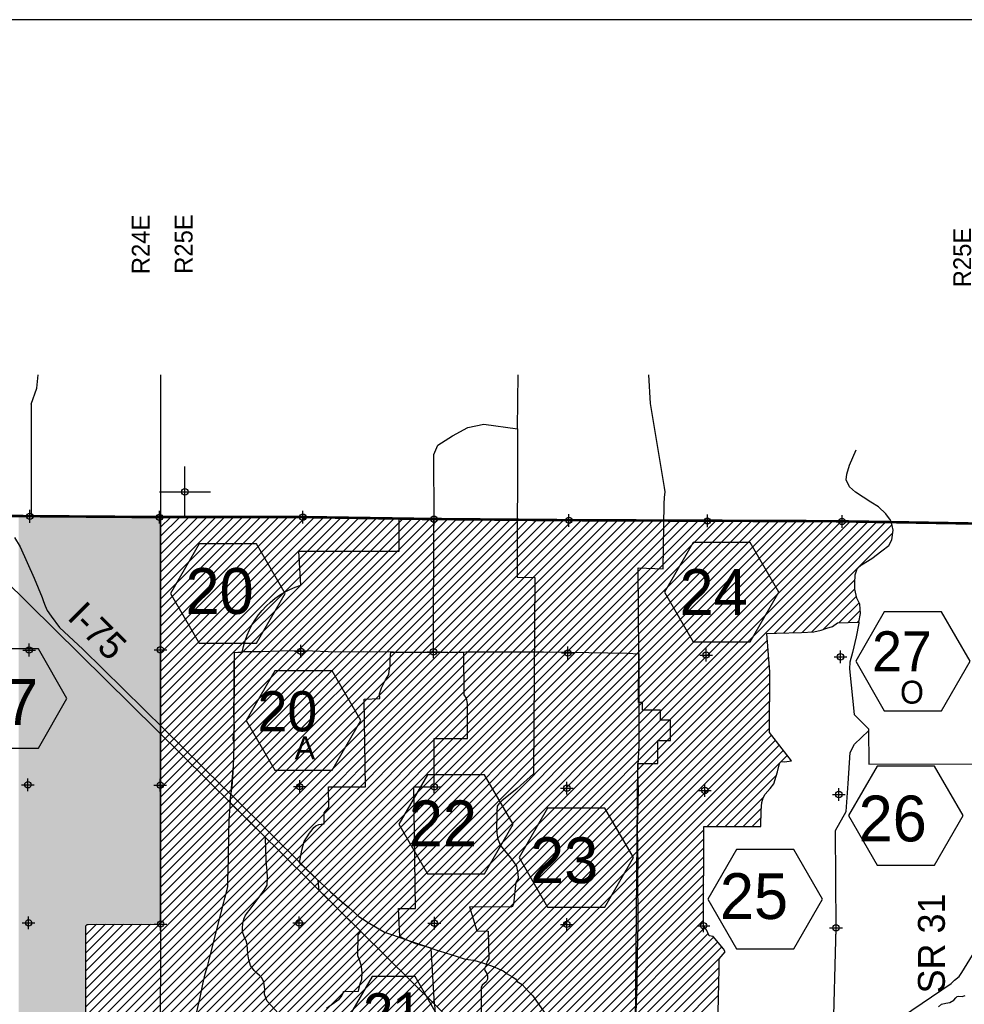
# Model space of a CAD drawing. Extents: x 136693 to 413893, y 707796 to 905796.
# Tile 68 of 70: x 213874 to 250986, y 867111 to 905796. Entities that reach past the tile are written whole.
import ezdxf
from ezdxf.enums import TextEntityAlignment as Align

# ---------------------------------------------------------------- set-up
doc = ezdxf.new("R2010")
doc.units = 0
doc.header["$LTSCALE"] = 2000
doc.header["$PDMODE"] = 34
doc.header["$PDSIZE"] = 250
doc.linetypes.add('PHANTOM', pattern=[0])
doc.layers.get('0').update_dxf_attribs({"linetype": 'CONTINUOUS'})
for name, color, linetype in [('1990WSHEDS', 3, 'CONTINUOUS'), ('1992WSHEDFILL', 8, 'CONTINUOUS'), ('BORDER5MI', 1, 'CONTINUOUS'), ('COUNTY', 15, 'PHANTOM'), ('HEX', 2, 'CONTINUOUS'), ('IMPERIALFILL', 11, 'CONTINUOUS'), ('MAJROADS', 9, 'CONTINUOUS'), ('POWELLFILL', 11, 'CONTINUOUS'), ('RR', 13, 'CONTINUOUS'), ('SEC', 2, 'CONTINUOUS'), ('TEXT', 7, 'CONTINUOUS'), ('WATER', 4, 'CONTINUOUS'), ('WSHEDS', 3, 'CONTINUOUS')]:
    doc.layers.add(name, color=color, linetype=linetype)

# ---------------------------------------------------------------- blocks, each defined once
blk = doc.blocks.new('TICK')
at = {"color": 0}
for points in [[(500, 0), (500, 1000)], [(0, 500), (1000, 500)]]:
    blk.add_lwpolyline(points, dxfattribs=at)
blk.add_point((500, 500), dxfattribs=at)
blk = doc.blocks.new('*X')
at = {"color": 0}
for p, q in [((216453, 863102), (239467, 886116)), ((216455, 862751), (239819, 886115)), ((216456, 863459), (239115, 886118)), ((216459, 862401), (240172, 886114)), ((216460, 863816), (238763, 886119)), ((216463, 864173), (238411, 886121)), ((216466, 864530), (238059, 886122)), ((216468, 862057), (240524, 886112)), ((216470, 867008), (235594, 886132)), ((216470, 866655), (235946, 886130)), ((216470, 866301), (236298, 886129)), ((216470, 865948), (236650, 886128)), ((216470, 865594), (237002, 886126)), ((216470, 865241), (237354, 886125)), ((216470, 864887), (237706, 886123)), ((216473, 861001), (241580, 886108)), ((216479, 861714), (240876, 886111)), ((216482, 861364), (241228, 886109)), ((216493, 859960), (242637, 886104)), ((216499, 860673), (241932, 886107)), ((216510, 860331), (242285, 886105)), ((216641, 859755), (242989, 886103)), ((216738, 859498), (243341, 886101)), ((216742, 859149), (243693, 886100)), ((216777, 858830), (244045, 886098)), ((216804, 858503), (244398, 886097)), ((216954, 858300), (244750, 886096)), ((217141, 858133), (245102, 886094)), ((217350, 857988), (245454, 886093)), ((217569, 857854), (245806, 886091)), ((217818, 857750), (246156, 886087)), ((218074, 857652), (246503, 886082)), ((218322, 857547), (246851, 886076)), ((218539, 857410), (247199, 886070)), ((218692, 857209), (247547, 886064)), ((219410, 881616), (224052, 886258)), ((219410, 881262), (224406, 886258)), ((219410, 880908), (224759, 886258)), ((219410, 883737), (221930, 886257)), ((219410, 883383), (222284, 886257)), ((219410, 883030), (222637, 886257)), ((219410, 882676), (222991, 886257)), ((219410, 882323), (223345, 886257)), ((219410, 881969), (223698, 886257)), ((219410, 886212), (219454, 886256)), ((219410, 885858), (219808, 886256)), ((219410, 885505), (220161, 886256)), ((219410, 885151), (220515, 886256)), ((219410, 884798), (220869, 886256)), ((219410, 884444), (221222, 886256)), ((219410, 884090), (221576, 886256)), ((219410, 880555), (225108, 886252)), ((219410, 880201), (225456, 886247)), ((219410, 879848), (225804, 886242)), ((219410, 879494), (226152, 886236)), ((219410, 879141), (226501, 886231)), ((219410, 878787), (226849, 886226)), ((219410, 878434), (227197, 886221)), ((219410, 878080), (227545, 886215)), ((219410, 877726), (227894, 886210)), ((219410, 877373), (228242, 886205)), ((219410, 877019), (228590, 886199)), ((219410, 876666), (228938, 886194)), ((219410, 876312), (229286, 886189)), ((219410, 875959), (229635, 886183)), ((219410, 875605), (229983, 886179)), ((219410, 875252), (230334, 886176)), ((219410, 874898), (230684, 886172)), ((219410, 874545), (231035, 886169)), ((219410, 874191), (231386, 886166)), ((219410, 873837), (231736, 886163)), ((219410, 873484), (232087, 886160)), ((219410, 873130), (232437, 886157)), ((219410, 872777), (232788, 886154)), ((219410, 872423), (233138, 886151)), ((219410, 872070), (233489, 886148)), ((219410, 871716), (233839, 886145)), ((219410, 871363), (234190, 886142)), ((219410, 871009), (234540, 886139)), ((219410, 870655), (234891, 886136)), ((219410, 870302), (235241, 886133)), ((243530, 881694), (247894, 886058)), ((243891, 881702), (248146, 885956)), ((244251, 881707), (248175, 885632)), ((244611, 881714), (246685, 883789)), ((244986, 881736), (246690, 883440)), ((245443, 881839), (246748, 883144)), ((246059, 882102), (246849, 882891)), ((246424, 882113), (246895, 882584)), ((246789, 882124), (246859, 882194)), ((218829, 856993), (243255, 881419)), ((218962, 856772), (243281, 881091)), ((222243, 859700), (243306, 880763)), ((222606, 859709), (243332, 880435)), ((230268, 867017), (243352, 880101)), ((230446, 866842), (243348, 879744)), ((230624, 866666), (243344, 879387)), ((230802, 866491), (243341, 879030)), ((230980, 866315), (243337, 878673)), ((231158, 866140), (243333, 878315)), ((231336, 865964), (243330, 877958)), ((231514, 865788), (243409, 877684)), ((231692, 865613), (243563, 877485)), ((231870, 865437), (243718, 877286)), ((240883, 874097), (243872, 877087)), ((241237, 874098), (244027, 876888)), ((244161, 876668), (244182, 876689)), ((241591, 874098), (243610, 876117)), ((241945, 874099), (243097, 875251)), ((242300, 874099), (243015, 874815)), ((242654, 874100), (243002, 874448)), ((232048, 865262), (240750, 873964)), ((232226, 865086), (240749, 873610)), ((232401, 864908), (240749, 873256)), ((232575, 864729), (240748, 872901)), ((232749, 864549), (240748, 872547)), ((232924, 864370), (240747, 872193)), ((233098, 864191), (240747, 871839)), ((233272, 864011), (240746, 871485)), ((233440, 863826), (240746, 871131)), ((233572, 863604), (240745, 870777)), ((233679, 863357), (240745, 870423)), ((216470, 867362), (219372, 870264)), ((216470, 867716), (219017, 870262)), ((216470, 868069), (218662, 870261)), ((216470, 868423), (218307, 870259)), ((216470, 868776), (217952, 870258)), ((216470, 869130), (217597, 870257)), ((216470, 869483), (217242, 870255)), ((216470, 869837), (216887, 870254)), ((216486, 870206), (216517, 870237)), ((233742, 863067), (240798, 870123)), ((233752, 862724), (240924, 869896)), ((233782, 862400), (241136, 869754)), ((233775, 861686), (241463, 869374)), ((233784, 862049), (241300, 869564)), ((233767, 861324), (241464, 869021)), ((233961, 861165), (241352, 868556)), ((234636, 861486), (241344, 868194)), ((234859, 861356), (241335, 867832)), ((235167, 861310), (241327, 867470))]:
    blk.add_line(p, q, dxfattribs=at)

msp = doc.modelspace()

# ---------------------------------------------------------------- linework, layer by layer
at = {"layer": '1990WSHEDS', "color": 0}
for points in [[(212808, 886285), (214326, 886285)], [(214326, 886290), (214326, 886285)]]:
    msp.add_lwpolyline(points, dxfattribs=at)
msp.add_lwpolyline([(216470, 864930), (216470, 870153, -0.413056), (216570, 870253), (219310, 870263, 0.413056), (219410, 870363), (219410, 886256)], format="xyb", dxfattribs=at)
at = {"layer": 'BORDER5MI', "color": 0}
msp.add_lwpolyline([(136693, 707796), (413893, 707796), (413893, 905796), (136693, 905796)], close=True, dxfattribs=at)
at = {"layer": 'COUNTY', "color": 0, "const_width": 100}
for points in [[(248113, 886055), (245934, 886091), (240641, 886112), (235204, 886133), (229902, 886179), (224751, 886258), (219114, 886255), (214022, 886292), (208887, 886354)], [(251432, 886003), (251194, 886003), (248113, 886055)]]:
    msp.add_lwpolyline(points, dxfattribs=at)
at = {"layer": 'HEX', "color": 0}
for points in [[(220927, 885201), (219802, 883252), (220927, 881304), (223177, 881304), (224302, 883252), (223177, 885201)], [(240327, 885253), (239202, 883304), (240327, 881356), (242577, 881356), (243702, 883304), (242577, 885253)], [(247844, 882537), (246719, 880588), (247844, 878640), (250094, 878640), (251219, 880588), (250094, 882537)], [(212357, 881072), (211232, 879123), (212357, 877174), (214607, 877174), (215732, 879123), (214607, 881072)], [(223898, 880210), (222773, 878261), (223898, 876312), (226148, 876312), (227273, 878261), (226148, 880210)], [(247566, 876472), (246441, 874523), (247566, 872574), (249816, 872574), (250941, 874523), (249816, 876472)], [(229890, 876133), (228765, 874185), (229890, 872236), (232140, 872236), (233265, 874185), (232140, 876133)], [(234616, 874823), (233491, 872874), (234616, 870926), (236866, 870926), (237991, 872874), (236866, 874823)], [(242040, 873189), (240915, 871241), (242040, 869292), (244290, 869292), (245415, 871241), (244290, 873189)], [(227717, 868200), (226873, 866738), (227717, 865277), (229405, 865277), (230248, 866738), (229405, 868200)]]:
    msp.add_lwpolyline(points, close=True, dxfattribs=at)
at = {"layer": 'MAJROADS', "color": 0}
for points in [[(213669, 885453), (213893, 885082), (214445, 883855), (214758, 883090), (214807, 882931), (214873, 882763), (214947, 882586), (215104, 882359), (215436, 881912), (216360, 881067), (219554, 877927), (221817, 875698), (222274, 875267), (225019, 872532), (225491, 872077), (226083, 871525), (226521, 871152), (226801, 870917), (227198, 870565), (227566, 870329), (227858, 870152), (228211, 869949), (228517, 869846), (229028, 869663), (229694, 869437), (230225, 869255), (230560, 869140), (231061, 868991), (231381, 868878), (231722, 868842), (232094, 868724), (232334, 868644), (232516, 868584), (232680, 868509), (232873, 868427), (233031, 868309), (233205, 868205), (233358, 868109), (233423, 868013), (233617, 867884), (233733, 867758), (233875, 867601), (234039, 867444), (237881, 861895)], [(222152, 875237), (222218, 875658), (222274, 876420), (222298, 877350), (222257, 877552), (222311, 877987), (222290, 878490), (222297, 879462), (222303, 880317), (222308, 880937), (222710, 880967), (223406, 880970), (224084, 880999), (225073, 881008), (226296, 880958), (227377, 880975), (229740, 880940), (230193, 880937), (231408, 880953), (232598, 880953), (233436, 880955), (234458, 880956), (235480, 880948), (237743, 880907), (238203, 880886), (238197, 879981), (238193, 877292), (238144, 876236), (238172, 875532), (238136, 874058), (238158, 872524), (238148, 872281), (238159, 870287), (238133, 869063), (238115, 867832), (238094, 867187), (238071, 866307)], [(220838, 866820), (220959, 867372), (221072, 867899), (221159, 868309), (221270, 868651), (221339, 868961), (221607, 869998), (221771, 870667), (221900, 871119), (221935, 871278), (222021, 871621), (222047, 871746), (222049, 871964), (222072, 872819), (222096, 873816), (222108, 874385), (222137, 874863), (222156, 875156)], [(248564, 866631), (250476, 867932), (250603, 868065), (250780, 868207), (250890, 868365), (251306, 869037)]]:
    msp.add_lwpolyline(points, dxfattribs=at)
at = {"layer": 'POWELLFILL', "color": 0}
for points in [[(213834, 848117), (213834, 886285), (213945, 848384), (213945, 886285)], [(213945, 848384), (213945, 886285), (214106, 848718), (214106, 886285)], [(214106, 848718), (214106, 886285), (214148, 848826), (214148, 886285)], [(214148, 848826), (214148, 886285), (214196, 848871), (214196, 886285)], [(214196, 854381), (214196, 886285), (214197, 854408), (214197, 886285)], [(214197, 854408), (214197, 886285), (214201, 854418), (214201, 886285)], [(214201, 854418), (214201, 886285), (214206, 854432), (214206, 886285)], [(214206, 854432), (214206, 886285), (214212, 854442), (214212, 886285)], [(214212, 854442), (214212, 886285), (214220, 854454), (214220, 886285)], [(214220, 854454), (214220, 886285), (214225, 854459), (214225, 886285)], [(214225, 854459), (214225, 886285), (214240, 854471), (214240, 886285)], [(214240, 854471), (214240, 886285), (214326, 854529), (214326, 886285)], [(214326, 854529), (214326, 886285), (214342, 854540), (214342, 886285)], [(214342, 886290), (214342, 886290), (214494, 886288), (214494, 886289)], [(214342, 854540), (214342, 886285), (214494, 854641), (214494, 886284)], [(214494, 854641), (214494, 886284), (214654, 854749), (214654, 886283)], [(214654, 854749), (214654, 886283), (214680, 854766), (214680, 886283)], [(214680, 854766), (214680, 886283), (214714, 854789), (214714, 886283)], [(214714, 886287), (214714, 886287), (214781, 886286), (214781, 886287)], [(214714, 854789), (214714, 886283), (214781, 854834), (214781, 886283)], [(214781, 854834), (214781, 886283), (214857, 854885), (214857, 886282)], [(214857, 886286), (214857, 886286), (214934, 886285), (214934, 886286)], [(214857, 854885), (214857, 886282), (214934, 854937), (214934, 886282)], [(214934, 854937), (214934, 886282), (215002, 854983), (215002, 886281)], [(215002, 854983), (215002, 886281), (215288, 855174), (215288, 886280)], [(215288, 886283), (215288, 886283), (215465, 886281), (215465, 886282)], [(215288, 855174), (215288, 886280), (215465, 855293), (215465, 886279)], [(215465, 886281), (215465, 886282), (215482, 886281), (215482, 886282)], [(215465, 855293), (215465, 886279), (215482, 855304), (215482, 886279)], [(215482, 855304), (215482, 886279), (215549, 855349), (215549, 886278)], [(215549, 886281), (215549, 886281), (215652, 886280), (215652, 886281)], [(215549, 855349), (215549, 886278), (215652, 855419), (215652, 886278)], [(215652, 886280), (215652, 886281), (215672, 886280), (215672, 886281)], [(215652, 855419), (215652, 886278), (215672, 855436), (215672, 886277)], [(215672, 886280), (215672, 886281), (215686, 886280), (215686, 886281)], [(215672, 855436), (215672, 886277), (215686, 855457), (215686, 886277)], [(215686, 855457), (215686, 886277), (215695, 855482), (215695, 886277)], [(215695, 855482), (215695, 886277), (215697, 855502), (215697, 886277)], [(215697, 856604), (215697, 886277), (215697, 855502), (215697, 886277)], [(215697, 856604), (215697, 886277), (215697, 856606), (215697, 886277)], [(215697, 856606), (215697, 886277), (215701, 856632), (215701, 886277)], [(215701, 856632), (215701, 886277), (215709, 856650), (215709, 886277)], [(215709, 856650), (215709, 886277), (215711, 856656), (215711, 886277)], [(215711, 856656), (215711, 886277), (215727, 856676), (215727, 886277)], [(215727, 886280), (215727, 886280), (215748, 886279), (215748, 886280)], [(215727, 856676), (215727, 886277), (215748, 856692), (215748, 886277)], [(215748, 886279), (215748, 886280), (215773, 886279), (215773, 886280)], [(215748, 856692), (215748, 886277), (215773, 856701), (215773, 886277)], [(215773, 886279), (215773, 886280), (215798, 886279), (215798, 886280)], [(215773, 856701), (215773, 886277), (215798, 856704), (215798, 886277)], [(215798, 886279), (215798, 886280), (215835, 886279), (215835, 886280)], [(215798, 856704), (215798, 886277), (215835, 856703), (215835, 886277)], [(215835, 856703), (215835, 886277), (215877, 856703), (215877, 886276)], [(215877, 886279), (215877, 886279), (216037, 886277), (216037, 886278)], [(215877, 856703), (215877, 886276), (216037, 856700), (216037, 886275)], [(216037, 886277), (216037, 886278), (216171, 886276), (216171, 886277)], [(216037, 856700), (216037, 886275), (216171, 856697), (216171, 886275)], [(216171, 886276), (216171, 886277), (216340, 886275), (216340, 886276)], [(216171, 856697), (216171, 886275), (216340, 856694), (216340, 886274)], [(216340, 886275), (216340, 886276), (216452, 886274), (216452, 886275)], [(216340, 856694), (216340, 886274), (216452, 856692), (216452, 886273)], [(216452, 886274), (216452, 886275), (216452, 886274), (216452, 886275)], [(216452, 886274), (216452, 886275), (216461, 886274), (216461, 886275)], [(216452, 863007), (216452, 886273), (216452, 863007), (216452, 886273)], [(216452, 863007), (216452, 886273), (216461, 863952), (216461, 886273)], [(216461, 886274), (216461, 886275), (216461, 886274), (216461, 886275)], [(216461, 886274), (216461, 886275), (216467, 886274), (216467, 886275)], [(216461, 863952), (216461, 886273), (216461, 863958), (216461, 886273)], [(216461, 863958), (216461, 886273), (216467, 864543), (216467, 886273)], [(216467, 886274), (216467, 886275), (216467, 886274), (216467, 886275)], [(216467, 886274), (216467, 886275), (216470, 886274), (216470, 886275)], [(216467, 864543), (216467, 886273), (216467, 864557), (216467, 886273)], [(216467, 864557), (216467, 886273), (216470, 864929), (216470, 886273)], [(216470, 886274), (216470, 886275), (216470, 886274), (216470, 886275)], [(216470, 886274), (216470, 886275), (216473, 886274), (216473, 886275)], [(216470, 864929), (216470, 886273), (216470, 864930), (216470, 886273)], [(216470, 870153), (216470, 886273), (216473, 870178), (216473, 886273)], [(216473, 886274), (216473, 886275), (216474, 886274), (216474, 886275)], [(216473, 870178), (216473, 886273), (216474, 870179), (216474, 886273)], [(216474, 886274), (216474, 886275), (216474, 886274), (216474, 886275)], [(216474, 886274), (216474, 886275), (216483, 886274), (216483, 886275)], [(216474, 870179), (216474, 886273), (216474, 870179), (216474, 886273)], [(216474, 870179), (216474, 886273), (216483, 870202), (216483, 886273)], [(216483, 886274), (216483, 886275), (216486, 886274), (216486, 886275)], [(216483, 870202), (216483, 886273), (216486, 870206), (216486, 886273)], [(216486, 886274), (216486, 886275), (216487, 886274), (216487, 886275)], [(216486, 870206), (216486, 886273), (216487, 870206), (216487, 886273)], [(216487, 886274), (216487, 886275), (216487, 886274), (216487, 886275)], [(216487, 886274), (216487, 886275), (216487, 886274), (216487, 886275)], [(216487, 886274), (216487, 886275), (216495, 886274), (216495, 886275)], [(216487, 870206), (216487, 886273), (216487, 870207), (216487, 886273)], [(216487, 870207), (216487, 886273), (216487, 870207), (216487, 886273)], [(216487, 870207), (216487, 886273), (216495, 870218), (216495, 886273)], [(216495, 886274), (216495, 886275), (216499, 886274), (216499, 886275)], [(216495, 870218), (216495, 886273), (216499, 870223), (216499, 886273)], [(216499, 886274), (216499, 886275), (216505, 886274), (216505, 886275)], [(216499, 870223), (216499, 886273), (216505, 870227), (216505, 886273)], [(216505, 886274), (216505, 886275), (216505, 886274), (216505, 886275)], [(216505, 886274), (216505, 886275), (216509, 886274), (216509, 886275)], [(216505, 870227), (216505, 886273), (216505, 870227), (216505, 886273)], [(216505, 870227), (216505, 886273), (216509, 870231), (216509, 886273)], [(216509, 886274), (216509, 886275), (216512, 886274), (216512, 886275)], [(216509, 870231), (216509, 886273), (216512, 870233), (216512, 886273)], [(216512, 886274), (216512, 886275), (216513, 886274), (216513, 886275)], [(216512, 870233), (216512, 886273), (216513, 870233), (216513, 886273)], [(216513, 886274), (216513, 886275), (216515, 886274), (216515, 886275)], [(216513, 870233), (216513, 886273), (216515, 870235), (216515, 886273)], [(216515, 886274), (216515, 886275), (216520, 886274), (216520, 886275)], [(216515, 870235), (216515, 886273), (216520, 870239), (216520, 886272)], [(216520, 886274), (216520, 886275), (216529, 886274), (216529, 886275)], [(216520, 870239), (216520, 886272), (216529, 870243), (216529, 886272)], [(216529, 886274), (216529, 886275), (216544, 886274), (216544, 886275)], [(216529, 870243), (216529, 886272), (216544, 870249), (216544, 886272)], [(216544, 886274), (216544, 886275), (216552, 886274), (216552, 886275)], [(216544, 870249), (216544, 886272), (216552, 870250), (216552, 886272)], [(216552, 886274), (216552, 886275), (216570, 886274), (216570, 886275)], [(216552, 870250), (216552, 886272), (216570, 870253), (216570, 886272)], [(216570, 886274), (216570, 886275), (216571, 886274), (216571, 886275)], [(216570, 870253), (216570, 886272), (216571, 870253), (216571, 886272)], [(216571, 886274), (216571, 886275), (216638, 886273), (216638, 886274)], [(216571, 870253), (216571, 886272), (216638, 870253), (216638, 886272)], [(216638, 886273), (216638, 886274), (216640, 886273), (216640, 886274)], [(216638, 870253), (216638, 886272), (216640, 870253), (216640, 886272)], [(216640, 886273), (216640, 886274), (216662, 886273), (216662, 886274)], [(216640, 870253), (216640, 886272), (216662, 870253), (216662, 886272)], [(216662, 886273), (216662, 886274), (216684, 886273), (216684, 886274)], [(216662, 870253), (216662, 886272), (216684, 870253), (216684, 886272)], [(216684, 886273), (216684, 886274), (216699, 886273), (216699, 886274)], [(216684, 870253), (216684, 886272), (216699, 870253), (216699, 886271)], [(216699, 886273), (216699, 886274), (216703, 886273), (216703, 886274)], [(216699, 870253), (216699, 886271), (216703, 870253), (216703, 886271)], [(216703, 886273), (216703, 886274), (216707, 886273), (216707, 886274)], [(216703, 870253), (216703, 886271), (216707, 870253), (216707, 886271)], [(216707, 886273), (216707, 886274), (216708, 886273), (216708, 886274)], [(216707, 870253), (216707, 886271), (216708, 870253), (216708, 886271)], [(216708, 886273), (216708, 886274), (216715, 886273), (216715, 886274)], [(216708, 870253), (216708, 886271), (216715, 870253), (216715, 886271)], [(216715, 886273), (216715, 886274), (216716, 886273), (216716, 886274)], [(216715, 870253), (216715, 886271), (216716, 870253), (216716, 886271)], [(216716, 886273), (216716, 886274), (216722, 886273), (216722, 886274)], [(216716, 870253), (216716, 886271), (216722, 870253), (216722, 886271)], [(216722, 886273), (216722, 886274), (216726, 886272), (216726, 886274)], [(216722, 870253), (216722, 886271), (216726, 870253), (216726, 886271)], [(216726, 886272), (216726, 886274), (216737, 886272), (216737, 886273)], [(216726, 870253), (216726, 886271), (216737, 870253), (216737, 886271)], [(216737, 886272), (216737, 886273), (216738, 886272), (216738, 886273)], [(216737, 870253), (216737, 886271), (216738, 870253), (216738, 886271)], [(216738, 886272), (216738, 886273), (216738, 886272), (216738, 886273)], [(216738, 886272), (216738, 886273), (216738, 886272), (216738, 886273)], [(216738, 886272), (216738, 886273), (216752, 886272), (216752, 886273)], [(216738, 870253), (216738, 886271), (216738, 870253), (216738, 886271)], [(216738, 870253), (216738, 886271), (216738, 870253), (216738, 886271)], [(216738, 870253), (216738, 886271), (216752, 870253), (216752, 886271)], [(216752, 886272), (216752, 886273), (216759, 886272), (216759, 886273)], [(216752, 870253), (216752, 886271), (216759, 870253), (216759, 886271)], [(216759, 886272), (216759, 886273), (216774, 886272), (216774, 886273)], [(216759, 870253), (216759, 886271), (216774, 870253), (216774, 886271)], [(216774, 886272), (216774, 886273), (216776, 886272), (216776, 886273)], [(216774, 870253), (216774, 886271), (216776, 870253), (216776, 886271)], [(216776, 886272), (216776, 886273), (216781, 886272), (216781, 886273)], [(216776, 870253), (216776, 886271), (216781, 870253), (216781, 886271)], [(216781, 886272), (216781, 886273), (216782, 886272), (216782, 886273)], [(216781, 870253), (216781, 886271), (216782, 870253), (216782, 886271)], [(216782, 886272), (216782, 886273), (216797, 886272), (216797, 886273)], [(216782, 870253), (216782, 886271), (216797, 870253), (216797, 886271)], [(216797, 886272), (216797, 886273), (216798, 886272), (216798, 886273)], [(216797, 870253), (216797, 886271), (216798, 870253), (216798, 886271)], [(216798, 886272), (216798, 886273), (216814, 886272), (216814, 886273)], [(216798, 870253), (216798, 886271), (216814, 870253), (216814, 886271)], [(216814, 886272), (216814, 886273), (216815, 886272), (216815, 886273)], [(216814, 870253), (216814, 886271), (216815, 870253), (216815, 886271)], [(216815, 886272), (216815, 886273), (216815, 886272), (216815, 886273)], [(216815, 886272), (216815, 886273), (216820, 886272), (216820, 886273)], [(216815, 870253), (216815, 886271), (216815, 870253), (216815, 886271)], [(216815, 870253), (216815, 886271), (216820, 870253), (216820, 886271)], [(216820, 886272), (216820, 886273), (216820, 886272), (216820, 886273)], [(216820, 886272), (216820, 886273), (216824, 886272), (216824, 886273)], [(216820, 870253), (216820, 886271), (216820, 870253), (216820, 886271)], [(216820, 870253), (216820, 886271), (216824, 870254), (216824, 886271)], [(216824, 886272), (216824, 886273), (216828, 886272), (216828, 886273)], [(216824, 870254), (216824, 886271), (216828, 870254), (216828, 886271)], [(216828, 886272), (216828, 886273), (216828, 886272), (216828, 886273)], [(216828, 886272), (216828, 886273), (216857, 886272), (216857, 886273)], [(216828, 870254), (216828, 886271), (216828, 870254), (216828, 886271)], [(216828, 870254), (216828, 886271), (216857, 870254), (216857, 886271)], [(216857, 886272), (216857, 886273), (216918, 886271), (216918, 886272)], [(216857, 870254), (216857, 886271), (216918, 870254), (216918, 886270)], [(216918, 886271), (216918, 886272), (217052, 886270), (217052, 886271)], [(216918, 870254), (216918, 886270), (217052, 870254), (217052, 886269)], [(217052, 886270), (217052, 886271), (217211, 886269), (217211, 886270)], [(217211, 886269), (217211, 886270), (217362, 886268), (217362, 886269)], [(217052, 870254), (217052, 886269), (217211, 870255), (217211, 886268)], [(217211, 870255), (217211, 886268), (217362, 870256), (217362, 886268)], [(217362, 886268), (217362, 886269), (217458, 886267), (217458, 886269)], [(217362, 870256), (217362, 886268), (217458, 870256), (217458, 886267)], [(217458, 886267), (217458, 886269), (219114, 886257), (219114, 886258)], [(217458, 870256), (217458, 886267), (219114, 870263), (219114, 886255)], [(219114, 870263), (219114, 886255), (219310, 870263), (219310, 886255)], [(219310, 870263), (219310, 886255), (219336, 870267), (219336, 886256)], [(219336, 870267), (219336, 886256), (219360, 870277), (219360, 886256)], [(219360, 870277), (219360, 886256), (219381, 870293), (219381, 886256)], [(219381, 870293), (219381, 886256), (219397, 870314), (219397, 886256)], [(219397, 870314), (219397, 886256), (219407, 870338), (219407, 886256)], [(219407, 870338), (219407, 886256), (219410, 870363), (219410, 886256)], [(219407, 886256), (219407, 886256), (219410, 886256)], [(219410, 870363), (219410, 886256), (219410, 870363), (219410, 886256)], [(219410, 886256), (219410, 886256), (219410, 886256)]]:
    msp.add_solid(points, dxfattribs=at)
at = {"layer": 'RR', "color": 0}
msp.add_lwpolyline([(205210, 891736), (232280, 865032)], dxfattribs=at)
at = {"layer": 'SEC', "color": 0}
for p in [(214271, 886282), (219364, 886246), (225001, 886249), (230152, 886170), (235454, 886124), (240890, 886102), (246184, 886082), (214243, 881031), (219402, 881036), (224922, 880980), (230132, 880960), (235409, 880914), (240845, 880834), (246121, 880763), (214197, 875737), (219398, 875717), (224876, 875662), (230161, 875658), (235371, 875604), (240790, 875515), (246058, 875352), (214225, 870309), (219410, 870264), (224855, 870309), (230165, 870297), (235367, 870251), (240744, 870197), (245946, 870118)]:
    msp.add_point(p, dxfattribs=at)
at = {"layer": 'WATER', "color": 0}
msp.add_lwpolyline([(249977, 867013), (250086, 867121), (250254, 867153), (250413, 867177), (250573, 867269), (250657, 867360), (250699, 867418), (250767, 867426), (250900, 867417), (251018, 867458)], dxfattribs=at)
at = {"layer": 'WSHEDS', "color": 0}
for points in [[(214326, 890685), (214541, 891319), (214601, 891842)], [(219410, 891842), (219410, 886256)], [(238315, 861438), (238042, 863284), (237998, 863900), (238021, 864396), (238070, 866257), (238164, 876570), (238946, 876570), (238946, 877470), (239446, 877470), (239446, 878270), (239046, 878270), (239046, 878670), (238346, 878670), (238346, 878970), (238186, 878971), (238203, 880886), (238170, 884260), (239156, 884223), (239190, 886774), (239209, 887022), (239229, 887244), (239212, 887416), (238657, 890711), (238592, 891842)], [(214326, 890685), (214326, 886285), (212808, 886285), (213541, 885029), (208908, 885029), (210638, 875925)], [(233426, 889727), (233416, 883887), (234111, 883879), (234054, 876169), (233415, 875586), (232821, 875103), (232702, 874986), (232634, 874891), (232619, 874695), (232620, 874425), (232611, 874099), (232623, 873830), (232662, 873594), (232758, 873351), (232923, 873153), (233154, 872862), (233278, 872712), (233387, 872537), (233443, 872249), (233453, 872057), (233372, 871899), (233281, 871057), (233241, 870950), (233175, 870921), (231543, 870941), (231829, 869998), (232284, 869991), (232300, 868893), (232227, 868761), (232182, 868612), (232140, 868524), (232150, 868434), (232221, 868321), (232254, 868226), (232249, 868097), (232196, 867997), (232126, 867933), (232038, 867862), (232001, 867765), (232007, 866275)], [(248113, 886055), (248089, 886127), (247909, 886375), (247614, 886650), (247320, 886834), (246705, 887230), (246480, 887445), (246340, 887714), (246365, 887946), (246472, 888294), (246738, 888901)], [(219410, 886256), (219410, 870363), (219387, 865249), (220153, 865220), (220487, 863009), (221146, 863103), (221175, 862886)], [(230132, 880960), (230144, 886170)], [(241298, 866244), (241351, 868507), (241361, 868893), (241588, 869175), (241531, 869295), (241119, 869773), (240968, 869798), (240862, 870035), (240744, 870197), (240750, 874097), (242994, 874101), (243008, 874734), (243033, 875036), (243081, 875222), (243164, 875368), (243353, 875585), (243502, 875767), (243650, 876247), (243707, 876516), (243737, 876593), (243789, 876648), (243925, 876643), (244195, 876671), (243328, 877788), (243352, 880173), (243234, 881683), (243612, 881697), (244590, 881713), (245071, 881741), (245364, 881810), (245590, 881892), (245805, 881961), (246005, 882100), (246848, 882126), (246904, 882471), (246875, 882837), (246765, 883064), (246691, 883419), (246679, 883660), (246694, 883981), (246777, 884217), (246942, 884380), (247356, 884626), (247750, 884925), (248018, 885143), (248137, 885364), (248190, 885741), (248157, 885922), (248113, 886055)], [(246848, 882126), (246841, 882085), (246742, 881544), (246592, 880929), (246490, 880548), (246480, 880285), (246662, 878499), (247228, 877933), (247230, 876548), (251388, 876555), (251387, 875388), (251360, 873430), (254588, 870781)], [(225931, 866953), (226419, 867317), (226515, 867420), (226576, 867560), (226601, 867615), (227185, 867632), (227239, 867882), (227319, 868105), (227335, 868344), (227300, 868591), (227232, 868813), (227161, 869011), (227170, 869839), (227273, 869972), (225643, 871579), (225599, 871976), (224862, 872665), (224952, 873163), (225052, 873508), (225265, 873834), (225362, 873966), (225431, 874053), (225515, 874129), (225628, 874171), (225722, 874186), (225831, 874197), (225841, 874634), (226017, 874860), (226005, 875661), (227459, 875660), (227407, 879105), (228021, 879123), (228013, 879315), (228088, 879539), (228162, 879704), (228240, 879860), (228310, 879966), (228375, 880070), (228385, 880215), (228424, 880398), (228430, 880700), (228451, 880946), (230074, 880951)], [(230167, 867116), (230037, 869318), (229761, 869394), (229435, 869484), (229191, 869590), (228982, 869683), (228815, 869771), (228756, 870877), (229429, 870881), (229358, 875658), (230161, 875658), (230153, 877548), (231463, 877557), (231462, 878931), (231431, 879135), (231339, 879266), (231325, 880924), (230074, 880951)], [(246157, 862532), (246162, 863596), (246162, 864315), (246268, 864512), (246277, 865035), (246154, 865411), (245835, 865689), (245946, 870118), (245924, 873935), (246350, 874686), (246422, 875791), (246500, 877003), (246671, 877338), (247228, 877861)], [(232280, 865032), (230167, 867116), (230217, 866282)]]:
    msp.add_lwpolyline(points, dxfattribs=at)
for points in [[(224763, 865959), (223595, 867236), (223541, 867366), (223490, 867513), (223505, 867700), (223469, 867980), (223390, 868148), (223298, 868248), (223192, 868341), (223084, 868435), (222947, 868630), (222881, 868859), (222839, 869089), (222813, 869463), (222767, 869600), (222688, 869777), (222624, 869961), (222627, 870106), (222640, 870280), (222674, 870460), (222735, 870592), (222819, 870712), (222884, 870793), (223279, 871324), (223477, 871590), (223591, 871792), (223608, 872094), (223590, 872336), (223551, 872738), (223534, 873660), (222148, 875028), (222276, 876486), (222298, 877350), (222308, 880937), (222616, 880945, -0.278378), (224922, 883580), (224841, 884918), (228780, 884920), (228779, 886196), (230152, 886170), (230149, 888706), (230301, 889082), (230876, 889446), (231474, 889776), (232103, 889900), (233426, 889727), (233443, 890825), (233463, 891842)], [(216470, 864930), (216470, 870153, -0.413056), (216570, 870253), (219410, 870264, 0.413056)]]:
    msp.add_lwpolyline(points, format="xyb", dxfattribs=at)

# ---------------------------------------------------------------- block references
at = {"color": 0, "xscale": 2, "yscale": 2, "zscale": 2}
msp.add_blockref('TICK', (219364, 886246), dxfattribs=at)
at = {"layer": '1992WSHEDFILL', "color": 0}
msp.add_blockref('*X', (0, 0), dxfattribs=at)
msp.add_blockref('*X', (0, 0), dxfattribs=at)
msp.add_blockref('*X', (0, 0), dxfattribs=at)
msp.add_blockref('*X', (0, 0), dxfattribs=at)
msp.add_blockref('*X', (0, 0), dxfattribs=at)
msp.add_blockref('*X', (0, 0), dxfattribs=at)
msp.add_blockref('*X', (0, 0), dxfattribs=at)
msp.add_blockref('*X', (0, 0), dxfattribs=at)
msp.add_blockref('*X', (0, 0), dxfattribs=at)
msp.add_blockref('*X', (0, 0), dxfattribs=at)
at = {"layer": 'IMPERIALFILL', "color": 0}
msp.add_blockref('*X', (0, 0), dxfattribs=at)

# ---------------------------------------------------------------- texts
at = {"layer": 'HEX', "color": 0}
for s, height, p in [('20', 1800, (221727, 882450)), ('24', 1800, (241136, 882409)), ('27', 1575, (248535, 880191)), ('O', 900, (248930, 878924)), ('20', 1575, (224392, 877837)), ('A', 900, (225078, 876739)), ('22', 1800, (230500, 873321)), ('26', 1800, (248173, 873511)), ('23', 1800, (235265, 871871)), ('25', 1800, (242723, 870462))]:
    msp.add_text(s, height=height, dxfattribs=at).set_placement(p, align=Align.CENTER)
for s, height, p in [('7', 1800, (213260, 878087)), ('2', 1600, (227364, 865947)), ('1', 1600, (228511, 865979))]:
    msp.add_text(s, height=height, dxfattribs=at).set_placement(p)
at = {"layer": 'MAJROADS', "color": 0}
msp.add_text('SR 31', height=1056, rotation=90, dxfattribs=at).set_placement((250222, 867538))
at = {"layer": 'TEXT', "color": 0}
for s, height, rotation, p in [('R24E', 700, 90, (218979, 895796)), ('R25E', 700, 90, (220664, 895810)), ('R25E', 700, 90, (251254, 895281)), ('I-75', 1056, 315, (215700, 882273))]:
    msp.add_text(s, height=height, rotation=rotation, dxfattribs=at).set_placement(p)

doc.saveas('drawing.dxf')
